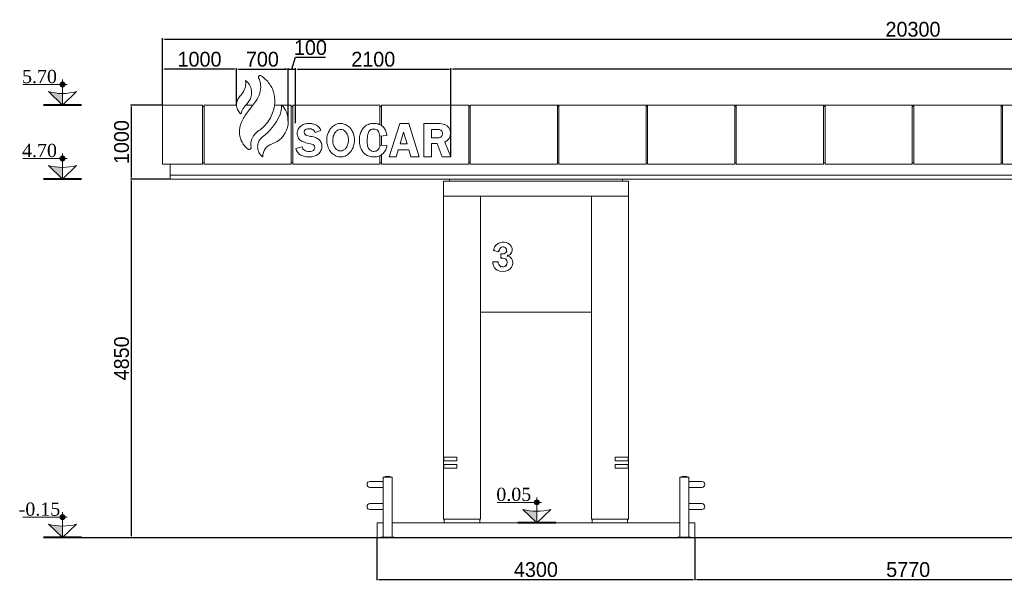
# Model space of a CAD drawing. Header units: feet. Extents: x 1702076 to 2088321, y 4853006 to 4922488.
# Tile 15 of 25: x 1826743 to 1840060, y 4881104 to 4888685. Entities that reach past the tile are written whole.
import ezdxf

# ---------------------------------------------------------------- set-up
doc = ezdxf.new("R2010")
doc.units = ezdxf.units.FT
doc.header["$MEASUREMENT"] = 0
doc.header["$PDMODE"] = 98
doc.header["$PDSIZE"] = 0.3
doc.dimstyles.new('ISO-25', dxfattribs={"dimscale": 15, "dimtxt": 20, "dimasz": 2.5, "dimexe": 1.25, "dimexo": 0.625, "dimgap": 3, "dimtad": 1, "dimdec": 0, "dimtxsty": 'Standard', "dimcen": 2.5, "dimadec": 0, "dimazin": 0, "dimtfac": 1, "dimtdec": 0, "dimtmove": 0, "dimatfit": 3, "dimfxl": 1.25, "dimarcsym": 0})

# ---------------------------------------------------------------- blocks, each defined once
blk = doc.blocks.new('*D5360')
at = {"color": 0, "lineweight": -2, "transparency": 16777216}
for p, q in [((1828769, 4886530), (1828240, 4886530)), ((1828252, 4886505), (1828252, 4881705)), ((1831569, 4881680), (1828240, 4881680))]:
    blk.add_line(p, q, dxfattribs=at)
at = {"color": 0, "lineweight": 5, "transparency": 16777216}
for points in [[(1828248, 4886505), (1828257, 4886505), (1828252, 4886530)], [(1828248, 4881705), (1828257, 4881705), (1828252, 4881680)]]:
    blk.add_solid(points, dxfattribs=at)
at = {"layer": 'Defpoints', "color": 0, "lineweight": 5, "transparency": 16777216}
for p in [(1828775, 4886530), (1828252, 4881680), (1831575, 4881680)]:
    blk.add_point(p, dxfattribs=at)
at = {"color": 0, "lineweight": 5, "transparency": 16777216, "insert": (1828121, 4884105), "char_height": 200, "attachment_point": 5, "rotation": 90}
blk.add_mtext('4850', dxfattribs=at)
blk = doc.blocks.new('*D5361')
at = {"color": 0, "lineweight": -2, "transparency": 16777216}
for p, q in [((1829675, 4887535), (1829675, 4888030)), ((1829700, 4888017), (1830350, 4888017)), ((1830375, 4887317), (1830375, 4888030))]:
    blk.add_line(p, q, dxfattribs=at)
at = {"color": 0, "lineweight": 5, "transparency": 16777216}
for points in [[(1829700, 4888021), (1829700, 4888013), (1829675, 4888017)], [(1830350, 4888021), (1830350, 4888013), (1830375, 4888017)]]:
    blk.add_solid(points, dxfattribs=at)
at = {"layer": 'Defpoints', "color": 0, "lineweight": 5, "transparency": 16777216}
for p in [(1830375, 4888017), (1829675, 4887529), (1830375, 4887311)]:
    blk.add_point(p, dxfattribs=at)
at = {"color": 0, "lineweight": 5, "transparency": 16777216, "insert": (1830025, 4888149), "char_height": 200, "attachment_point": 5}
blk.add_mtext('700', dxfattribs=at)
blk = doc.blocks.new('*D5362')
at = {"color": 0, "lineweight": -2, "transparency": 16777216}
for p, q in [((1830425, 4888017), (1830473, 4888176)), ((1830473, 4888176), (1830877, 4888176)), ((1830350, 4888017), (1830325, 4888017)), ((1830375, 4887317), (1830375, 4888030)), ((1830375, 4888017), (1830475, 4888017)), ((1830375, 4888017), (1830475, 4888017)), ((1830475, 4887287), (1830475, 4888030)), ((1830500, 4888017), (1830525, 4888017))]:
    blk.add_line(p, q, dxfattribs=at)
at = {"color": 0, "lineweight": 5, "transparency": 16777216}
for points in [[(1830350, 4888021), (1830350, 4888013), (1830375, 4888017)], [(1830500, 4888021), (1830500, 4888013), (1830475, 4888017)]]:
    blk.add_solid(points, dxfattribs=at)
at = {"layer": 'Defpoints', "color": 0, "lineweight": 5, "transparency": 16777216}
for p in [(1830475, 4888017), (1830375, 4887311), (1830475, 4887280)]:
    blk.add_point(p, dxfattribs=at)
at = {"color": 0, "lineweight": 5, "transparency": 16777216, "insert": (1830675, 4888307), "char_height": 200, "attachment_point": 5}
blk.add_mtext('100', dxfattribs=at)
blk = doc.blocks.new('*D5363')
at = {"color": 0, "lineweight": -2, "transparency": 16777216}
for p, q in [((1828675, 4887537), (1828675, 4888030)), ((1829650, 4888017), (1828700, 4888017)), ((1829675, 4887536), (1829675, 4888030))]:
    blk.add_line(p, q, dxfattribs=at)
at = {"color": 0, "lineweight": 5, "transparency": 16777216}
for points in [[(1828700, 4888021), (1828700, 4888013), (1828675, 4888017)], [(1829650, 4888021), (1829650, 4888013), (1829675, 4888017)]]:
    blk.add_solid(points, dxfattribs=at)
at = {"layer": 'Defpoints', "color": 0, "lineweight": 5, "transparency": 16777216}
for p in [(1828675, 4888017), (1828675, 4887530), (1829675, 4887530)]:
    blk.add_point(p, dxfattribs=at)
at = {"color": 0, "lineweight": 5, "transparency": 16777216, "insert": (1829175, 4888149), "char_height": 200, "attachment_point": 5}
blk.add_mtext('1000', dxfattribs=at)
blk = doc.blocks.new('*D5364')
at = {"color": 0, "lineweight": -2, "transparency": 16777216}
for p, q in [((1830475, 4887287), (1830475, 4888030)), ((1830500, 4888017), (1832550, 4888017)), ((1832575, 4886837), (1832575, 4888030))]:
    blk.add_line(p, q, dxfattribs=at)
at = {"color": 0, "lineweight": 5, "transparency": 16777216}
for points in [[(1830500, 4888021), (1830500, 4888013), (1830475, 4888017)], [(1832550, 4888021), (1832550, 4888013), (1832575, 4888017)]]:
    blk.add_solid(points, dxfattribs=at)
at = {"layer": 'Defpoints', "color": 0, "lineweight": 5, "transparency": 16777216}
for p in [(1832575, 4888017), (1830475, 4887280), (1832575, 4886830)]:
    blk.add_point(p, dxfattribs=at)
at = {"color": 0, "lineweight": 5, "transparency": 16777216, "insert": (1831525, 4888149), "char_height": 200, "attachment_point": 5}
blk.add_mtext('2100', dxfattribs=at)
blk = doc.blocks.new('*D5365')
at = {"color": 0, "lineweight": -2, "transparency": 16777216}
for p, q in [((1828669, 4887530), (1828240, 4887530)), ((1828252, 4887505), (1828252, 4886555)), ((1828769, 4886530), (1828240, 4886530))]:
    blk.add_line(p, q, dxfattribs=at)
at = {"color": 0, "lineweight": 5, "transparency": 16777216}
for points in [[(1828248, 4887505), (1828257, 4887505), (1828252, 4887530)], [(1828248, 4886555), (1828257, 4886555), (1828252, 4886530)]]:
    blk.add_solid(points, dxfattribs=at)
at = {"layer": 'Defpoints', "color": 0, "lineweight": 5, "transparency": 16777216}
for p in [(1828675, 4887530), (1828252, 4886530), (1828775, 4886530)]:
    blk.add_point(p, dxfattribs=at)
at = {"color": 0, "lineweight": 5, "transparency": 16777216, "insert": (1828121, 4887030), "char_height": 200, "attachment_point": 5, "rotation": 90}
blk.add_mtext('1000', dxfattribs=at)
blk = doc.blocks.new('*D5366')
at = {"color": 0, "lineweight": -2, "transparency": 16777216}
for p, q in [((1828675, 4887537), (1828675, 4888435)), ((1828700, 4888422), (1848950, 4888422)), ((1848975, 4887537), (1848975, 4888435))]:
    blk.add_line(p, q, dxfattribs=at)
at = {"color": 0, "lineweight": 5, "transparency": 16777216}
for points in [[(1828700, 4888426), (1828700, 4888418), (1828675, 4888422)], [(1848950, 4888426), (1848950, 4888418), (1848975, 4888422)]]:
    blk.add_solid(points, dxfattribs=at)
at = {"layer": 'Defpoints', "color": 0, "lineweight": 5, "transparency": 16777216}
for p in [(1848975, 4888422), (1828675, 4887530), (1848975, 4887530)]:
    blk.add_point(p, dxfattribs=at)
at = {"color": 0, "lineweight": 5, "transparency": 16777216, "insert": (1838825, 4888554), "char_height": 200, "attachment_point": 5}
blk.add_mtext('20300', dxfattribs=at)
blk = doc.blocks.new('*D5367')
at = {"color": 0, "lineweight": -2, "transparency": 16777216}
for p, q in [((1832575, 4886837), (1832575, 4888030)), ((1848950, 4888017), (1832600, 4888017)), ((1848975, 4887537), (1848975, 4888030))]:
    blk.add_line(p, q, dxfattribs=at)
at = {"color": 0, "lineweight": 5, "transparency": 16777216}
for points in [[(1832600, 4888021), (1832600, 4888013), (1832575, 4888017)], [(1848950, 4888021), (1848950, 4888013), (1848975, 4888017)]]:
    blk.add_solid(points, dxfattribs=at)
at = {"layer": 'Defpoints', "color": 0, "lineweight": 5, "transparency": 16777216}
for p in [(1832575, 4888017), (1848975, 4887530), (1832575, 4886830)]:
    blk.add_point(p, dxfattribs=at)
at = {"color": 0, "lineweight": 5, "transparency": 16777216, "insert": (1840775, 4888149), "char_height": 200, "attachment_point": 5}
blk.add_mtext('16400', dxfattribs=at)
blk = doc.blocks.new('*D5368')
at = {"color": 0, "lineweight": -2, "transparency": 16777216}
for p, q in [((1831575, 4881674), (1831575, 4881104)), ((1835875, 4881674), (1835875, 4881104)), ((1831600, 4881116), (1835850, 4881116))]:
    blk.add_line(p, q, dxfattribs=at)
at = {"color": 0, "lineweight": 5, "transparency": 16777216}
for points in [[(1831600, 4881120), (1831600, 4881112), (1831575, 4881116)], [(1835850, 4881120), (1835850, 4881112), (1835875, 4881116)]]:
    blk.add_solid(points, dxfattribs=at)
at = {"layer": 'Defpoints', "color": 0, "lineweight": 5, "transparency": 16777216}
for p in [(1831575, 4881680), (1835875, 4881680), (1835875, 4881116)]:
    blk.add_point(p, dxfattribs=at)
at = {"color": 0, "lineweight": 5, "transparency": 16777216, "insert": (1833725, 4881248), "char_height": 200, "attachment_point": 5}
blk.add_mtext('4300', dxfattribs=at)
blk = doc.blocks.new('*D5369')
at = {"color": 0, "lineweight": -2, "transparency": 16777216}
for p, q in [((1835875, 4881674), (1835875, 4881104)), ((1841645, 4881674), (1841645, 4881104)), ((1835900, 4881116), (1841620, 4881116))]:
    blk.add_line(p, q, dxfattribs=at)
at = {"color": 0, "lineweight": 5, "transparency": 16777216}
for points in [[(1835900, 4881120), (1835900, 4881112), (1835875, 4881116)], [(1841620, 4881120), (1841620, 4881112), (1841645, 4881116)]]:
    blk.add_solid(points, dxfattribs=at)
at = {"layer": 'Defpoints', "color": 0, "lineweight": 5, "transparency": 16777216}
for p in [(1835875, 4881680), (1841645, 4881680), (1841645, 4881116)]:
    blk.add_point(p, dxfattribs=at)
at = {"color": 0, "lineweight": 5, "transparency": 16777216, "insert": (1838760, 4881248), "char_height": 200, "attachment_point": 5}
blk.add_mtext('5770', dxfattribs=at)
blk = doc.blocks.new('A$C5dcad150')
at = {"color": 0, "linetype": 'Continuous', "lineweight": 0, "extrusion": (0, 1, 0)}
for p, q in [((-1460, 10317), (-2000, 10317)), ((-2000, 10317), (-2000, 9517)), ((-1460, 9517), (-1460, 10317)), ((-1440, 10297), (-1460, 10297)), ((-1000, 10317), (-1440, 10317)), ((-1440, 9517), (-1440, 10317)), ((-779, 10317), (-873, 10317)), ((-260, 10317), (-485, 10317)), ((-260, 10317), (-260, 9517)), ((-240, 10297), (-260, 10297)), ((940, 10317), (-240, 10317)), ((-240, 9517), (-240, 10317)), ((940, 10317), (940, 10053)), ((960, 10297), (940, 10297)), ((2140, 10317), (960, 10317)), ((960, 10042), (960, 10317)), ((2140, 10317), (2140, 9517)), ((2160, 10297), (2140, 10297)), ((3340, 10317), (2160, 10317)), ((2160, 9517), (2160, 10317)), ((3340, 10317), (3360, 10317)), ((3340, 10317), (3340, 9517)), ((3360, 10297), (3340, 10297)), ((4540, 10317), (3360, 10317)), ((3360, 9517), (3360, 10317)), ((4540, 10317), (4560, 10317)), ((4540, 10317), (4540, 9517)), ((4560, 10297), (4540, 10297)), ((5740, 10317), (4560, 10317)), ((4560, 9517), (4560, 10317)), ((5740, 10317), (5760, 10317)), ((5740, 10317), (5740, 9517)), ((5760, 10297), (5740, 10297)), ((6940, 10317), (5760, 10317)), ((5760, 9517), (5760, 10317)), ((6940, 10317), (6960, 10317)), ((6940, 10317), (6940, 9517)), ((6960, 10297), (6940, 10297)), ((8140, 10317), (6960, 10317)), ((6960, 9517), (6960, 10317)), ((8160, 10317), (8140, 10317)), ((8140, 10317), (8140, 9517)), ((8160, 10297), (8140, 10297)), ((9340, 10317), (8160, 10317)), ((8160, 9517), (8160, 10317)), ((9360, 10317), (9340, 10317)), ((9340, 10317), (9340, 9517)), ((9360, 10297), (9340, 10297)), ((9360, 10317), (10540, 10317)), ((9360, 10317), (9360, 9517)), ((-165, 9990), (-171, 9976)), ((-158, 10003), (-165, 9990)), ((-149, 10015), (-158, 10003)), ((-139, 10027), (-149, 10015)), ((-137, 10028), (-139, 10027)), ((-126, 10038), (-137, 10028)), ((-114, 10046), (-126, 10038)), ((-101, 10052), (-114, 10046)), ((-88, 10058), (-101, 10052)), ((-73, 10062), (-88, 10058)), ((-58, 10065), (-73, 10062)), ((-69, 9985), (-56, 9992)), ((-41, 10067), (-58, 10065)), ((-56, 9992), (-39, 9996)), ((-24, 10068), (-41, 10067)), ((-39, 9996), (-18, 9997)), ((-22, 10068), (-24, 10068)), ((-4, 10068), (-22, 10068)), ((-18, 9997), (-7, 9997)), ((-7, 9997), (10, 9994)), ((13, 10066), (-4, 10068)), ((10, 9994), (25, 9988)), ((29, 10064), (13, 10066)), ((44, 10060), (29, 10064)), ((58, 10055), (44, 10060)), ((71, 10050), (58, 10055)), ((83, 10043), (71, 10050)), ((94, 10035), (83, 10043)), ((104, 10027), (94, 10035)), ((114, 10017), (104, 10027)), ((122, 10007), (114, 10017)), ((130, 9995), (122, 10007)), ((136, 9982), (130, 9995)), ((703, 9991), (695, 9979)), ((712, 10003), (703, 9991)), ((714, 10005), (712, 10003)), ((724, 10017), (714, 10005)), ((735, 10027), (724, 10017)), ((746, 10036), (735, 10027)), ((759, 10044), (746, 10036)), ((772, 10051), (759, 10044)), ((785, 10056), (772, 10051)), ((799, 10061), (785, 10056)), ((814, 10064), (799, 10061)), ((830, 10067), (814, 10064)), ((818, 9985), (830, 9990)), ((847, 10068), (830, 10067)), ((830, 9990), (842, 9993)), ((842, 9993), (855, 9993)), ((857, 10068), (847, 10068)), ((855, 9993), (861, 9993)), ((873, 10068), (857, 10068)), ((861, 9993), (875, 9991)), ((889, 10066), (873, 10068)), ((875, 9991), (889, 9987)), ((904, 10064), (889, 10066)), ((917, 10061), (904, 10064)), ((931, 10056), (917, 10061)), ((943, 10051), (931, 10056)), ((954, 10045), (943, 10051)), ((965, 10038), (954, 10045)), ((975, 10031), (965, 10038)), ((984, 10022), (975, 10031)), ((993, 10012), (984, 10022)), ((1000, 10001), (993, 10012)), ((1007, 9990), (1000, 10001)), ((1014, 9977), (1007, 9990)), ((1209, 10067), (1065, 9617)), ((1331, 10067), (1209, 10067)), ((1472, 9617), (1331, 10067)), ((1730, 10067), (1533, 10067)), ((1533, 10067), (1533, 9617)), ((-175, 9962), (-178, 9947)), ((-178, 9947), (-178, 9931)), ((-178, 9931), (-178, 9925)), ((-178, 9925), (-177, 9908)), ((-177, 9908), (-173, 9893)), ((-171, 9976), (-175, 9962)), ((-173, 9893), (-168, 9879)), ((-168, 9879), (-162, 9866)), ((-162, 9866), (-154, 9855)), ((-154, 9855), (-144, 9846)), ((-86, 9951), (-85, 9962)), ((-83, 9933), (-86, 9951)), ((-85, 9962), (-79, 9975)), ((-73, 9919), (-83, 9933)), ((-79, 9975), (-69, 9985)), ((-63, 9912), (-73, 9919)), ((-48, 9906), (-63, 9912)), ((-29, 9901), (-48, 9906)), ((-17, 9898), (-29, 9901)), ((3, 9894), (-17, 9898)), ((22, 9890), (3, 9894)), ((39, 9886), (22, 9890)), ((25, 9988), (38, 9980)), ((38, 9980), (48, 9969)), ((53, 9881), (39, 9886)), ((48, 9969), (57, 9956)), ((67, 9877), (53, 9881)), ((57, 9956), (62, 9945)), ((62, 9945), (141, 9971)), ((78, 9873), (67, 9877)), ((82, 9871), (78, 9873)), ((95, 9864), (82, 9871)), ((108, 9855), (95, 9864)), ((119, 9845), (108, 9855)), ((141, 9971), (136, 9982)), ((663, 9877), (661, 9860)), ((661, 9860), (661, 9842)), ((665, 9893), (663, 9877)), ((668, 9909), (665, 9893)), ((672, 9924), (668, 9909)), ((676, 9938), (672, 9924)), ((681, 9952), (676, 9938)), ((688, 9966), (681, 9952)), ((695, 9979), (688, 9966)), ((767, 9860), (769, 9881)), ((767, 9841), (767, 9860)), ((769, 9881), (771, 9900)), ((771, 9900), (774, 9917)), ((774, 9917), (779, 9933)), ((779, 9933), (784, 9947)), ((784, 9947), (791, 9959)), ((791, 9959), (799, 9969)), ((799, 9969), (808, 9978)), ((808, 9978), (818, 9985)), ((889, 9987), (901, 9980)), ((901, 9980), (911, 9971)), ((911, 9971), (919, 9960)), ((919, 9960), (926, 9946)), ((926, 9946), (931, 9930)), ((931, 9930), (934, 9912)), ((934, 9912), (934, 9898)), ((934, 9898), (1033, 9905)), ((940, 9899), (940, 9764)), ((960, 9774), (960, 9900)), ((1019, 9964), (1014, 9977)), ((1024, 9949), (1019, 9964)), ((1028, 9933), (1024, 9949)), ((1031, 9917), (1028, 9933)), ((1033, 9905), (1031, 9917)), ((1211, 9793), (1259, 9951)), ((1259, 9951), (1306, 9793)), ((1639, 9987), (1717, 9987)), ((1639, 9872), (1639, 9987)), ((1703, 9872), (1639, 9872)), ((1723, 9873), (1703, 9872)), ((1717, 9987), (1739, 9985)), ((1739, 9874), (1723, 9873)), ((1739, 9985), (1750, 9984)), ((1749, 9877), (1739, 9874)), ((1762, 9884), (1749, 9877)), ((1750, 9984), (1763, 9977)), ((1774, 9896), (1762, 9884)), ((1763, 9977), (1775, 9965)), ((1775, 9896), (1774, 9896)), ((1775, 9965), (1777, 9962)), ((1782, 9910), (1775, 9896)), ((1777, 9962), (1784, 9947)), ((1786, 9926), (1782, 9910)), ((1784, 9947), (1786, 9931)), ((1786, 9931), (1786, 9926)), ((-114, 9750), (-200, 9731)), ((-200, 9731), (-195, 9716)), ((-144, 9846), (-142, 9844)), ((-142, 9844), (-132, 9837)), ((-132, 9837), (-121, 9830)), ((-121, 9830), (-109, 9824)), ((-110, 9740), (-114, 9750)), ((-103, 9726), (-110, 9740)), ((-109, 9824), (-95, 9818)), ((-93, 9715), (-103, 9726)), ((-95, 9818), (-79, 9813)), ((-79, 9813), (-62, 9807)), ((-62, 9807), (-44, 9803)), ((-44, 9803), (-24, 9798)), ((-24, 9798), (-22, 9798)), ((-22, 9798), (-1, 9793)), ((-1, 9793), (16, 9788)), ((16, 9788), (30, 9783)), ((30, 9783), (40, 9777)), ((40, 9777), (45, 9773)), ((45, 9773), (56, 9759)), ((58, 9733), (52, 9717)), ((56, 9759), (59, 9742)), ((59, 9742), (58, 9733)), ((129, 9833), (119, 9845)), ((134, 9827), (129, 9833)), ((142, 9814), (134, 9827)), ((148, 9800), (142, 9814)), ((152, 9786), (148, 9800)), ((148, 9716), (152, 9730)), ((154, 9770), (152, 9786)), ((152, 9730), (154, 9745)), ((155, 9760), (154, 9770)), ((154, 9745), (155, 9760)), ((661, 9842), (661, 9832)), ((661, 9832), (662, 9814)), ((662, 9814), (664, 9797)), ((664, 9797), (666, 9781)), ((666, 9781), (670, 9765)), ((670, 9765), (674, 9750)), ((674, 9750), (679, 9736)), ((679, 9736), (684, 9722)), ((684, 9722), (691, 9710)), ((767, 9819), (767, 9841)), ((768, 9799), (767, 9819)), ((770, 9781), (768, 9799)), ((773, 9764), (770, 9781)), ((777, 9750), (773, 9764)), ((782, 9737), (777, 9750)), ((788, 9727), (782, 9737)), ((790, 9723), (788, 9727)), ((801, 9710), (790, 9723)), ((929, 9735), (921, 9721)), ((936, 9750), (929, 9735)), ((941, 9768), (936, 9750)), ((942, 9775), (941, 9768)), ((1033, 9770), (942, 9775)), ((1017, 9712), (1023, 9726)), ((1023, 9726), (1028, 9742)), ((1028, 9742), (1031, 9758)), ((1031, 9758), (1033, 9770)), ((1306, 9793), (1211, 9793)), ((1639, 9795), (1714, 9795)), ((1639, 9617), (1639, 9795)), ((1714, 9795), (1783, 9617)), ((1900, 9617), (1817, 9816)), ((-646, 9618), (-646, 9620)), ((-195, 9716), (-189, 9701)), ((-189, 9701), (-182, 9688)), ((-182, 9688), (-173, 9676)), ((-173, 9676), (-164, 9665)), ((-164, 9665), (-153, 9655)), ((-153, 9655), (-131, 9641)), ((-131, 9641), (-118, 9634)), ((-118, 9634), (-105, 9629)), ((-105, 9629), (-90, 9624)), ((-82, 9705), (-93, 9715)), ((-90, 9624), (-75, 9620)), ((-69, 9698), (-82, 9705)), ((-75, 9620), (-59, 9618)), ((-54, 9692), (-69, 9698)), ((-59, 9618), (-43, 9616)), ((-37, 9689), (-54, 9692)), ((-43, 9616), (-25, 9616)), ((-19, 9688), (-37, 9689)), ((-25, 9616), (-18, 9616)), ((-18, 9688), (-19, 9688)), ((1, 9690), (-18, 9688)), ((-18, 9616), (1, 9617)), ((18, 9693), (1, 9690)), ((1, 9617), (18, 9618)), ((32, 9699), (18, 9693)), ((18, 9618), (34, 9621)), ((39, 9704), (32, 9699)), ((34, 9621), (49, 9625)), ((52, 9717), (39, 9704)), ((49, 9625), (63, 9630)), ((63, 9630), (77, 9636)), ((77, 9636), (89, 9642)), ((89, 9642), (100, 9650)), ((100, 9650), (110, 9659)), ((110, 9659), (116, 9664)), ((116, 9664), (126, 9677)), ((126, 9677), (135, 9689)), ((135, 9689), (142, 9702)), ((142, 9702), (148, 9716)), ((691, 9710), (698, 9698)), ((698, 9698), (707, 9686)), ((707, 9686), (716, 9675)), ((716, 9675), (719, 9672)), ((719, 9672), (730, 9661)), ((730, 9661), (741, 9652)), ((741, 9652), (754, 9643)), ((754, 9643), (766, 9636)), ((766, 9636), (780, 9630)), ((780, 9630), (794, 9625)), ((794, 9625), (808, 9621)), ((815, 9701), (801, 9710)), ((808, 9621), (824, 9618)), ((830, 9694), (815, 9701)), ((824, 9618), (840, 9616)), ((846, 9691), (830, 9694)), ((840, 9616), (856, 9616)), ((858, 9690), (846, 9691)), ((856, 9616), (862, 9616)), ((873, 9692), (858, 9690)), ((862, 9616), (879, 9617)), ((887, 9695), (873, 9692)), ((879, 9617), (895, 9619)), ((900, 9702), (887, 9695)), ((895, 9619), (910, 9622)), ((911, 9710), (900, 9702)), ((910, 9622), (924, 9627)), ((921, 9721), (911, 9710)), ((924, 9627), (938, 9632)), ((938, 9632), (951, 9639)), ((940, 9633), (940, 9517)), ((951, 9639), (964, 9647)), ((960, 9517), (960, 9644)), ((964, 9647), (976, 9657)), ((976, 9657), (985, 9664)), ((985, 9664), (994, 9675)), ((994, 9675), (1003, 9686)), ((1003, 9686), (1011, 9698)), ((1011, 9698), (1017, 9712)), ((1065, 9617), (1157, 9617)), ((1157, 9617), (1185, 9710)), ((1185, 9710), (1331, 9710)), ((1331, 9710), (1358, 9617)), ((1358, 9617), (1472, 9617)), ((1533, 9617), (1639, 9617)), ((1783, 9617), (1900, 9617)), ((-2000, 9517), (-1460, 9517)), ((-1900, 9367), (-1900, 9517)), ((-1460, 9537), (-1440, 9537)), ((-1440, 9517), (-260, 9517)), ((-260, 9537), (-240, 9537)), ((-240, 9517), (940, 9517)), ((940, 9537), (960, 9537)), ((960, 9517), (2140, 9517)), ((2140, 9537), (2160, 9537)), ((2160, 9517), (3340, 9517)), ((3340, 9537), (3360, 9537)), ((3360, 9517), (4540, 9517)), ((4540, 9537), (4560, 9537)), ((4560, 9517), (5740, 9517)), ((5740, 9537), (5760, 9537)), ((5760, 9517), (6940, 9517)), ((6940, 9537), (6960, 9537)), ((6960, 9517), (8140, 9517)), ((8140, 9537), (8160, 9537)), ((8160, 9517), (9340, 9517)), ((9360, 9537), (9340, 9537)), ((10540, 9517), (9360, 9517)), ((-1900, 9367), (18200, 9367)), ((-1900, 9367), (-1900, 9317)), ((-1900, 9367), (18200, 9367)), ((18200, 9317), (-1900, 9317)), ((1800, 9287), (1800, 9087)), ((1800, 9287), (4300, 9287)), ((1880, 9287), (1880, 9317)), ((4220, 9287), (4220, 9317)), ((4300, 9287), (4300, 9087)), ((1800, 9087), (1800, 8667)), ((1800, 9087), (4300, 9087)), ((2300, 8667), (2300, 9087)), ((3800, 9087), (3800, 8667)), ((4300, 8667), (4300, 9087)), ((1800, 8667), (1800, 5557)), ((2300, 4717), (2300, 8667)), ((3800, 8667), (3800, 4717)), ((4300, 8667), (4300, 5557)), ((2474, 8350), (2548, 8334)), ((2603, 8305), (2575, 8305)), ((2575, 8305), (2575, 8245)), ((2575, 8305), (2585, 8295)), ((2670, 8278), (2670, 8281)), ((2539, 8198), (2467, 8198)), ((2575, 8245), (2585, 8255)), ((2575, 8245), (2605, 8245)), ((2300, 7517), (3800, 7517)), ((1800, 5557), (1980, 5557)), ((1800, 5507), (1800, 5557)), ((1980, 5507), (1800, 5507)), ((1800, 5507), (1800, 5457)), ((1805, 5557), (1805, 5507)), ((1980, 5507), (1980, 5557)), ((4120, 5507), (4120, 5557)), ((4120, 5557), (4300, 5557)), ((4300, 5507), (4120, 5507)), ((4295, 5557), (4295, 5507)), ((4300, 5557), (4300, 5507)), ((4300, 5507), (4300, 5457)), ((1800, 5457), (1980, 5457)), ((1800, 5407), (1800, 5457)), ((1980, 5407), (1800, 5407)), ((1800, 5407), (1800, 4717)), ((1805, 5457), (1805, 5407)), ((1980, 5457), (1980, 5407)), ((4120, 5407), (4120, 5457)), ((4120, 5457), (4300, 5457)), ((4300, 5407), (4120, 5407)), ((4295, 5457), (4295, 5407)), ((4300, 5457), (4300, 5407)), ((4300, 5407), (4300, 4717)), ((983, 5227), (805, 5227)), ((985, 5287), (983, 5287)), ((983, 4472), (983, 5287)), ((1103, 5287), (985, 5287)), ((1103, 4472), (1103, 5287)), ((4996, 5287), (5114, 5287)), ((4996, 5287), (4996, 4472)), ((5114, 5287), (5116, 5287)), ((5116, 5287), (5116, 4472)), ((5294, 5227), (5116, 5227)), ((805, 5147), (983, 5147)), ((5116, 5147), (5294, 5147)), ((983, 4927), (805, 4927)), ((805, 4847), (983, 4847)), ((5294, 4927), (5116, 4927)), ((5116, 4847), (5294, 4847)), ((983, 4667), (900, 4667)), ((900, 4467), (900, 4667)), ((1500, 4667), (1103, 4667)), ((1500, 4667), (4600, 4667)), ((2300, 4717), (1800, 4717)), ((1810, 4667), (1810, 4717)), ((2290, 4667), (2290, 4717)), ((4300, 4717), (3800, 4717)), ((3810, 4667), (3810, 4717)), ((4290, 4667), (4290, 4717)), ((4996, 4667), (4600, 4667)), ((5200, 4667), (5116, 4667)), ((5200, 4467), (5200, 4667)), ((953, 4467), (900, 4467)), ((1133, 4472), (953, 4472)), ((953, 4467), (953, 4472)), ((953, 4467), (1133, 4467)), ((1133, 4467), (1133, 4472)), ((1500, 4467), (1133, 4467)), ((1500, 4467), (4600, 4467)), ((4966, 4467), (4600, 4467)), ((4966, 4472), (5146, 4472)), ((4966, 4472), (4966, 4467)), ((5146, 4467), (4966, 4467)), ((5146, 4472), (5146, 4467)), ((5200, 4467), (5146, 4467))]:
    blk.add_line(p, q, dxfattribs=at)
at = {"lineweight": 30}
blk.add_lwpolyline([(-3100, 4467), (19400, 4467)], dxfattribs=at)
at = {"color": 0, "linetype": 'Continuous', "lineweight": 0}
for centre, radius, start, end in [((-625, 10098), 324, 288.3396, 41.8638), ((-387, 10310), 5.75, 41.8638, 184.1011), ((1730, 9746), 321, 74.71, 90), ((1764, 9935), 131, 293.8553, 66.9598), ((-546, 9752), 169, 127.0604, 232.8758), ((-647, 9618), 0.821, 232.8758, 4.1153), ((2640, 8320), 169, 144.0042, 169.9781), ((2609, 8312), 150, 56.5184, 134.3623), ((2625, 8359), 103, 332.2033, 49.6325), ((2646, 8365), 88.3, 285.9645, 322.303), ((2644, 8188), 93.9, 357.8715, 73.6043), ((2685, 8200), 218, 180.3856, 191.6324), ((2577, 8178), 108, 191.6324, 240.9631), ((2617, 8189), 121, 298.6718, 357.8715), ((2600, 8248), 181, 245.2653, 294.247)]:
    blk.add_arc(centre, radius, start, end, dxfattribs=at)
at = {"color": 0, "linetype": 'Continuous', "lineweight": 0, "extrusion": (0, 0, -1)}
for centre, radius, start, end in [((670, 10290), 278, 175.8989, 204.1268), ((1096, 10480), 744, 204.1268, 232.9396), ((466, 9619), 180, 0.5548, 71.6604), ((-2604, 8347), 52.8, 12.5361, 87.5606), ((-2604, 8350), 49.4, 87.5606, 197.2469), ((-2883, 8285), 338, 8.3388, 12.5361), ((-2603, 8359), 54.1, 205.9892, 270), ((-2609, 8195), 70.2, 300.1481, 2.4295), ((-2599, 8199), 69.4, 229.8649, 291.4651), ((-2607, 8187), 58.5, 88.6078, 127.638), ((-2591, 8189), 67.8, 138.9735, 218.9203), ((-805, 5187), 40, 270, 90), ((-1043, 5112), 185, 71.0754, 108.9246), ((-5056, 5112), 185, 71.0754, 108.9246), ((-5294, 5187), 40, 90, 270), ((-805, 4887), 40, 270, 90), ((-5294, 4887), 40, 90, 270)]:
    blk.add_arc(centre, radius, start, end, dxfattribs=at)
at = {"color": 0, "linetype": 'Continuous', "lineweight": 0}
for points, knots in [([(-701, 10687), (-686, 10655), (-677, 10620), (-671, 10549), (-675, 10513), (-695, 10439), (-714, 10403), (-739, 10371)], [-335.122731, -335.122731, -335.122731, -335.122731, -229.786144, -229.786144, -120.602151, -120.602151, 0, 0, 0, 0]), ([(-670, 10714), (-672, 10715), (-673, 10716), (-678, 10717), (-680, 10717), (-685, 10717), (-688, 10716), (-693, 10714), (-695, 10712), (-699, 10708), (-700, 10706), (-702, 10700), (-703, 10698), (-702, 10692), (-702, 10689), (-701, 10687)], [-54.744503, -54.744503, -54.744503, -54.744503, -48.562111, -48.562111, -42.05044, -42.05044, -33.492871, -33.492871, -25.11128, -25.11128, -16.96365, -16.96365, -8.501115, -8.501115, 0, 0, 0, 0]), ([(-486, 10309), (-479, 10359), (-480, 10410), (-503, 10511), (-524, 10560), (-585, 10647), (-624, 10685), (-670, 10714)], [-471.683907, -471.683907, -471.683907, -471.683907, -320.159213, -320.159213, -160.929472, -160.929472, 0, 0, 0, 0]), ([(-936, 10197), (-936, 10211), (-934, 10224), (-925, 10250), (-918, 10262), (-908, 10274), (-908, 10274), (-904, 10279), (-903, 10280), (-899, 10285), (-896, 10289), (-885, 10301), (-879, 10310), (-858, 10335), (-845, 10353), (-832, 10371), (-832, 10371), (-818, 10392), (-807, 10414), (-795, 10463), (-794, 10489), (-802, 10541), (-811, 10566), (-838, 10612), (-856, 10631), (-877, 10647), (-877, 10647), (-877, 10647), (-877, 10647), (-877, 10647), (-877, 10647), (-877, 10647), (-877, 10647), (-877, 10647), (-877, 10647), (-877, 10647), (-877, 10647), (-877, 10647), (-877, 10647), (-877, 10647), (-877, 10647), (-877, 10647), (-877, 10647), (-878, 10647), (-878, 10647), (-878, 10646), (-878, 10646), (-877, 10642), (-877, 10638), (-876, 10627), (-876, 10619), (-876, 10580), (-883, 10549), (-908, 10492), (-926, 10465), (-950, 10442), (-950, 10441), (-953, 10439), (-954, 10438), (-969, 10421), (-981, 10403), (-997, 10363), (-1001, 10341), (-1000, 10298), (-995, 10277), (-978, 10238), (-966, 10220), (-950, 10204)], [-8016.868336, -8016.868336, -8016.868336, -8016.868336, -6974.133624, -6974.133624, -5929.559772, -5929.559772, -5804.489011, -5804.489011, -5756.727762, -5756.727762, -5589.068498, -5589.068498, -5235.920841, -5235.920841, -4529.300506, -4529.300506, -4508.430645, -4508.430645, -3552.798289, -3552.798289, -2561.649422, -2561.649422, -1530.784561, -1530.784561, -511.331069, -511.331069, -511.331065, -511.331065, -511.331059, -511.331059, -511.331041, -511.331041, -511.331002, -511.331002, -511.326339, -511.326339, -510.746022, -510.746022, -510.143517, -510.143517, -509.534846, -509.534846, -508.954671, -508.954671, -508.352326, -508.352326, -507.227335, -507.227335, -494.831263, -494.831263, -470.117036, -470.117036, -370.728115, -370.728115, -269.051614, -269.051614, -262.945155, -262.945155, -258.602221, -258.602221, -194.832952, -194.832952, -129.120568, -129.120568, -65.485114, -65.485114, 0, 0, 0, 0]), ([(-739, 10371), (-757, 10346), (-776, 10321), (-813, 10271), (-832, 10246), (-851, 10221)], [-187.810745, -187.810745, -187.810745, -187.810745, -93.905372, -93.905372, 0, 0, 0, 0]), ([(-804, 9746), (-808, 9772), (-807, 9799), (-795, 9853), (-784, 9879), (-752, 9928), (-731, 9949), (-705, 9967), (-704, 9968), (-700, 9970), (-698, 9971), (-693, 9975), (-690, 9977), (-634, 10018), (-590, 10067), (-520, 10179), (-497, 10243), (-486, 10309)], [-1035.208386, -1035.208386, -1035.208386, -1035.208386, -841.120164, -841.120164, -639.691036, -639.691036, -422.447419, -422.447419, -415.068122, -415.068122, -408.91628, -408.91628, -396.625907, -396.625907, -201.048341, -201.048341, 0, 0, 0, 0]), ([(-851, 10221), (-884, 10179), (-912, 10133), (-938, 10075), (-941, 10067), (-945, 10054), (-948, 10045), (-961, 9999), (-964, 9962), (-956, 9885), (-944, 9848), (-906, 9779), (-881, 9749), (-850, 9724), (-850, 9724), (-849, 9723), (-849, 9723), (-848, 9722), (-847, 9722), (-842, 9719), (-838, 9718), (-830, 9717), (-826, 9717), (-820, 9718), (-818, 9719), (-815, 9720), (-814, 9721), (-810, 9724), (-808, 9726), (-805, 9731), (-804, 9734), (-803, 9740), (-803, 9743), (-804, 9746)], [-3612.029582, -3612.029582, -3612.029582, -3612.029582, -3187.564884, -3187.564884, -3102.18954, -3102.18954, -2868.30288, -2868.30288, -1965.730116, -1965.730116, -1028.305041, -1028.305041, -86.179929, -86.179929, -85.389041, -85.389041, -82.877839, -82.877839, -77.874731, -77.874731, -57.841162, -57.841162, -37.224522, -37.224522, -30.880752, -30.880752, -26.591028, -26.591028, -17.942381, -17.942381, -8.953142, -8.953142, 0, 0, 0, 0]), ([(-950, 10204), (-948, 10203), (-946, 10201), (-941, 10198), (-938, 10197), (-936, 10197)], [-16.557237, -16.557237, -16.557237, -16.557237, -8.278618, -8.278618, 0, 0, 0, 0]), ([(409, 10068), (390, 10068), (370, 10065), (330, 10050), (310, 10037), (278, 10007), (266, 9991), (239, 9945), (228, 9913), (218, 9845), (220, 9810), (234, 9753), (244, 9729), (269, 9686), (286, 9667), (323, 9638), (342, 9628), (382, 9616), (402, 9614), (443, 9618), (464, 9625), (504, 9646), (524, 9663), (559, 9707), (574, 9735), (591, 9791), (594, 9816), (594, 9842), (594, 9871), (590, 9900), (574, 9946), (566, 9964), (548, 9993), (538, 10005), (511, 10032), (492, 10045), (453, 10063), (434, 10067), (412, 10068), (411, 10068), (409, 10068)], [-1222.02098, -1222.02098, -1222.02098, -1222.02098, -1149.677971, -1149.677971, -1061.368227, -1061.368227, -986.978924, -986.978924, -861.595772, -861.595772, -731.125816, -731.125816, -635.687845, -635.687845, -538.166235, -538.166235, -454.413297, -454.413297, -374.051597, -374.051597, -288.004931, -288.004931, -192.001538, -192.001538, -84.459887, -84.459887, 0, 0, 0, 96.465889, 96.465889, 163.167696, 163.167696, 220.257091, 220.257091, 302.219523, 302.219523, 376.819321, 376.819321, 381.987028, 381.987028, 381.987028, 381.987028]), ([(409, 9988), (414, 9988), (419, 9987), (436, 9983), (446, 9978), (468, 9963), (479, 9950), (488, 9936), (493, 9929), (496, 9922), (503, 9906), (506, 9898), (513, 9871), (514, 9853), (513, 9814), (509, 9795), (495, 9758), (486, 9742), (465, 9720), (455, 9711), (434, 9700), (424, 9697), (404, 9695), (394, 9696), (373, 9703), (362, 9709), (340, 9727), (329, 9741), (310, 9778), (304, 9801), (300, 9849), (302, 9873), (315, 9916), (324, 9933), (343, 9958), (354, 9968), (375, 9981), (385, 9985), (400, 9987), (404, 9988), (409, 9988)], [-116.207121, -116.207121, -116.207121, -116.207121, -97.087255, -97.087255, -55.789282, -55.789282, 0, 0, 0, 26.362457, 26.362457, 52.157186, 52.157186, 104.362435, 104.362435, 162.362877, 162.362877, 220.278939, 220.278939, 265.194695, 265.194695, 301.049094, 301.049094, 336.609343, 336.609343, 380.027837, 380.027837, 436.820756, 436.820756, 504.972314, 504.972314, 573.306695, 573.306695, 633.281611, 633.281611, 681.036336, 681.036336, 717.909728, 717.909728, 733.679066, 733.679066, 733.679066, 733.679066]), ([(2511, 8413), (2511, 8413), (2511, 8413), (2510, 8414), (2510, 8414), (2509, 8415), (2508, 8415), (2507, 8416), (2506, 8417), (2505, 8418), (2504, 8419), (2504, 8419), (2503, 8420), (2503, 8420)], [-0.004725, -0.004725, -0.004725, -0.004725, 0, 0, 2.032406, 2.032406, 4.064013, 4.064013, 7.979619, 7.979619, 11.880735, 11.880735, 15.774794, 15.774794, 15.774794, 15.774794]), ([(2485, 8357), (2485, 8357), (2485, 8357), (2484, 8356), (2483, 8356), (2480, 8354), (2479, 8353), (2477, 8352), (2476, 8351), (2475, 8350), (2474, 8350), (2474, 8350), (2474, 8350), (2474, 8350)], [-19.017613, -19.017613, -19.017613, -19.017613, -19.011268, -19.011268, -14.555897, -14.555897, -10.344762, -10.344762, -6.082143, -6.082143, -2.848433, -2.848433, 0, 0, 0, 0]), ([(2540, 8346), (2540, 8346), (2540, 8346), (2541, 8344), (2542, 8343), (2544, 8341), (2545, 8340), (2546, 8337), (2547, 8336), (2548, 8335), (2548, 8335), (2548, 8334), (2548, 8334), (2548, 8334)], [-0.006391, -0.006391, -0.006391, -0.006391, 0, 0, 4.721428, 4.721428, 9.217024, 9.217024, 13.527625, 13.527625, 16.696037, 16.696037, 19.445079, 19.445079, 19.445079, 19.445079]), ([(2661, 8332), (2661, 8332), (2661, 8332), (2660, 8332), (2658, 8333), (2656, 8334), (2655, 8334), (2653, 8335), (2653, 8335), (2652, 8335), (2652, 8335), (2652, 8335), (2652, 8335), (2652, 8335)], [-31.538081, -31.538081, -31.538081, -31.538081, -31.532061, -31.532061, -27.609709, -27.609709, -23.689179, -23.689179, -19.777608, -19.777608, -15.877078, -15.877078, -15.761689, -15.761689, -15.761689, -15.761689]), ([(2660, 8288), (2660, 8288), (2660, 8288), (2661, 8288), (2662, 8287), (2664, 8285), (2665, 8285), (2667, 8283), (2668, 8283), (2669, 8282), (2669, 8281), (2670, 8281), (2670, 8281), (2670, 8281)], [-36.090047, -36.090047, -36.090047, -36.090047, -36.084262, -36.084262, -32.4614, -32.4614, -28.973841, -28.973841, -24.708232, -24.708232, -21.219904, -21.219904, -18.042131, -18.042131, -18.042131, -18.042131]), ([(2660, 8270), (2660, 8270), (2660, 8270), (2661, 8271), (2662, 8272), (2664, 8273), (2665, 8274), (2667, 8275), (2668, 8276), (2669, 8277), (2669, 8277), (2670, 8278), (2670, 8278), (2670, 8278)], [-0.005756, -0.005756, -0.005756, -0.005756, 0, 0, 3.588492, 3.588492, 7.047782, 7.047782, 11.313001, 11.313001, 14.80788, 14.80788, 17.99393, 17.99393, 17.99393, 17.99393]), ([(2707, 8317), (2707, 8317), (2707, 8317), (2708, 8317), (2709, 8316), (2710, 8315), (2710, 8315), (2712, 8314), (2713, 8313), (2714, 8312), (2715, 8312), (2716, 8312), (2716, 8311), (2716, 8311)], [-0.005008, -0.005008, -0.005008, -0.005008, 0, 0, 2.034501, 2.034501, 4.067945, 4.067945, 7.983997, 7.983997, 11.884702, 11.884702, 15.778129, 15.778129, 15.778129, 15.778129]), ([(2477, 8188), (2477, 8188), (2477, 8188), (2476, 8190), (2475, 8191), (2473, 8193), (2472, 8194), (2470, 8195), (2469, 8196), (2468, 8197), (2467, 8198), (2467, 8198), (2467, 8198), (2467, 8198)], [-0.006498, -0.006498, -0.006498, -0.006498, 0, 0, 4.648491, 4.648491, 9.032567, 9.032567, 13.336221, 13.336221, 16.560789, 16.560789, 19.385446, 19.385446, 19.385446, 19.385446]), ([(2529, 8188), (2529, 8188), (2529, 8188), (2530, 8190), (2531, 8191), (2533, 8193), (2534, 8194), (2536, 8195), (2537, 8196), (2538, 8197), (2538, 8198), (2539, 8198), (2539, 8198), (2539, 8198)], [-18.816653, -18.816653, -18.816653, -18.816653, -18.810682, -18.810682, -14.447805, -14.447805, -10.217528, -10.217528, -5.918218, -5.918218, -2.747784, -2.747784, 0, 0, 0, 0]), ([(2569, 8126), (2569, 8126), (2569, 8126), (2570, 8127), (2571, 8128), (2572, 8130), (2572, 8131), (2573, 8133), (2573, 8134), (2574, 8134), (2574, 8135), (2574, 8135), (2574, 8135), (2574, 8135)], [-31.539992, -31.539992, -31.539992, -31.539992, -31.534401, -31.534401, -27.610961, -27.610961, -23.690146, -23.690146, -19.778865, -19.778865, -15.878459, -15.878459, -15.762861, -15.762861, -15.762861, -15.762861]), ([(2649, 8241), (2649, 8241), (2649, 8241), (2648, 8240), (2647, 8239), (2646, 8237), (2645, 8236), (2644, 8235), (2643, 8234), (2642, 8234), (2642, 8233), (2642, 8233), (2642, 8233), (2642, 8233)], [-31.567511, -31.567511, -31.567511, -31.567511, -31.562211, -31.562211, -27.627484, -27.627484, -23.696776, -23.696776, -19.781994, -19.781994, -15.885768, -15.885768, -15.77675, -15.77675, -15.77675, -15.77675]), ([(2651, 8139), (2651, 8139), (2651, 8139), (2650, 8140), (2649, 8141), (2647, 8143), (2647, 8144), (2645, 8145), (2645, 8145), (2644, 8146), (2644, 8146), (2644, 8146), (2644, 8146), (2644, 8146)], [-31.5638, -31.5638, -31.5638, -31.5638, -31.558496, -31.558496, -27.625124, -27.625124, -23.69586, -23.69586, -19.781731, -19.781731, -15.88489, -15.88489, -15.774896, -15.774896, -15.774896, -15.774896])]:
    blk.add_open_spline(points, degree=3, knots=knots, dxfattribs=at)

msp = doc.modelspace()

# ---------------------------------------------------------------- hatches: boundary and pattern name
for points in [[(1827321.5, 4887840.9), (1827321.5, 4887807.8), (1827288.4, 4887807.8, -0.4142136)], [(1827288.4, 4887807.8), (1827321.5, 4887807.8), (1827321.5, 4887774.6, -0.4142136)], [(1827321.5, 4887840.9, -0.4142136), (1827354.6, 4887807.8), (1827321.5, 4887807.8)], [(1827321.5, 4887807.8), (1827354.6, 4887807.8, -0.4142136), (1827321.5, 4887774.6)], [(1827131.8, 4887711.7, 0.063683), (1827321.5, 4887687.5), (1827321.5, 4887530.3)], [(1827321.5, 4886840.9), (1827321.5, 4886807.8), (1827288.4, 4886807.8, -0.4142136)], [(1827288.4, 4886807.8), (1827321.5, 4886807.8), (1827321.5, 4886774.6, -0.4142136)], [(1827321.5, 4886840.9, -0.4142136), (1827354.6, 4886807.8), (1827321.5, 4886807.8)], [(1827321.5, 4886807.8), (1827354.6, 4886807.8, -0.4142136), (1827321.5, 4886774.6)], [(1827131.8, 4886711.7, 0.063683), (1827321.5, 4886687.5), (1827321.5, 4886530.3)], [(1833736.9, 4882190.9), (1833736.9, 4882157.8), (1833703.8, 4882157.8, -0.4142136)], [(1833703.8, 4882157.8), (1833736.9, 4882157.8), (1833736.9, 4882124.6, -0.4142136)], [(1833736.9, 4882190.9, -0.4142136), (1833770, 4882157.8), (1833736.9, 4882157.8)], [(1833736.9, 4882157.8), (1833770, 4882157.8, -0.4142136), (1833736.9, 4882124.6)], [(1833547.1, 4882061.7, 0.063683), (1833736.9, 4882037.5), (1833736.9, 4881880.3)], [(1827321.5, 4881990.9), (1827321.5, 4881957.8), (1827288.4, 4881957.8, -0.4142136)], [(1827288.4, 4881957.8), (1827321.5, 4881957.8), (1827321.5, 4881924.6, -0.4142136)], [(1827321.5, 4881990.9, -0.4142136), (1827354.6, 4881957.8), (1827321.5, 4881957.8)], [(1827321.5, 4881957.8), (1827354.6, 4881957.8, -0.4142136), (1827321.5, 4881924.6)], [(1827131.8, 4881861.7, 0.063683), (1827321.5, 4881837.5), (1827321.5, 4881680.3)]]:
    msp.add_hatch(color=1).paths.add_polyline_path(points)

# ---------------------------------------------------------------- linework, layer by layer
at = {"lineweight": 9}
for points in [[(1827321.5, 4887530.3), (1827321.5, 4887874.9)], [(1827384.5, 4887807.8), (1826783.6, 4887807.8)], [(1827384.5, 4886807.8), (1826783.6, 4886807.8)], [(1827321.5, 4886530.3), (1827321.5, 4886874.9)], [(1833799.9, 4882157.8), (1833199, 4882157.8)], [(1833736.9, 4881880.3), (1833736.9, 4882224.9)], [(1827321.5, 4881680.3), (1827321.5, 4882024.9)], [(1827384.5, 4881957.8), (1826783.6, 4881957.8)]]:
    msp.add_lwpolyline(points, dxfattribs=at)
for points in [[(1827131.8, 4887711.7), (1827321.5, 4887530.3), (1827511.2, 4887711.7, -0.1278847)], [(1827131.8, 4886711.7), (1827321.5, 4886530.3), (1827511.2, 4886711.7, -0.1278847)], [(1833547.1, 4882061.7), (1833736.9, 4881880.3), (1833926.6, 4882061.7, -0.1278847)], [(1827131.8, 4881861.7), (1827321.5, 4881680.3), (1827511.2, 4881861.7, -0.1278847)]]:
    msp.add_lwpolyline(points, format="xyb", close=True, dxfattribs=at)
at = {"lineweight": 40}
for points in [[(1827577.7, 4887530.3), (1827065.3, 4887530.3)], [(1827577.7, 4886530.3), (1827065.3, 4886530.3)], [(1833993, 4881880.3), (1833480.7, 4881880.3)], [(1827577.7, 4881680.3), (1827065.3, 4881680.3)]]:
    msp.add_lwpolyline(points, dxfattribs=at)
at = {"lineweight": 9}
for centre in [(1827321.5, 4887807.8), (1827321.5, 4886807.8), (1833736.9, 4882157.8), (1827321.5, 4881957.8)]:
    msp.add_circle(centre, 33.1, dxfattribs=at)

# ---------------------------------------------------------------- block references
msp.add_blockref('A$C5dcad150', (1830675.7, 4877213.4))

# ---------------------------------------------------------------- texts
at = {"lineweight": 9, "char_height": 178.498, "width": 401.685, "attachment_point": 2}
for s, insert in [('{\\fTimes New Roman|b0|i0|c0|p18;5.70}', (1827010.2, 4888005.4)), ('{\\fTimes New Roman|b0|i0|c0|p18;4.70}', (1827010.2, 4887005.4)), ('{\\fTimes New Roman|b0|i0|c0|p18;0.05}', (1833425.6, 4882355.4)), ('{\\fTimes New Roman|b0|i0|c0|p18;-0.15}', (1827010.2, 4882155.4))]:
    msp.add_mtext(s, dxfattribs=dict(at, insert=insert))

# ---------------------------------------------------------------- dimensions: what is measured, and where the dimension line sits
at = {"color": 1, "lineweight": 5}
for base, p1, p2, picture, middle in [((1848975.3, 4888422.1), (1828675.3, 4887530.3), (1848975.3, 4887530.3), '*D5366', (1838825.3, 4888553.5)), ((1830475.3, 4888017.2), (1830375.3, 4887310.9), (1830475.3, 4887280.3), '*D5362', (1830503, 4888307.5)), ((1828675.3, 4888017.2), (1829675.3, 4887529.7), (1828675.3, 4887530.3), '*D5363', (1829175.3, 4888148.6)), ((1830375.3, 4888017.2), (1829675.3, 4887529.2), (1830375.3, 4887310.9), '*D5361', (1830025.3, 4888148.7)), ((1832575.3, 4888017.2), (1830475.3, 4887280.3), (1832575.3, 4886830.3), '*D5364', (1831525.3, 4888148.6)), ((1832575.3, 4888017.2), (1848975.3, 4887530.3), (1832575.3, 4886830.3), '*D5367', (1840775.3, 4888148.6)), ((1835875.3, 4881116.2), (1831575.3, 4881680.3), (1835875.3, 4881680.3), '*D5368', (1833725.3, 4881247.6)), ((1841645.3, 4881116.2), (1835875.3, 4881680.3), (1841645.3, 4881680.3), '*D5369', (1838760.3, 4881247.7))]:
    dim = msp.add_linear_dim(base=base, p1=p1, p2=p2, dimstyle='ISO-25', override={"dimscale": 10, "dimtmove": 1}, dxfattribs=at)
    dim.commit()
    dim.dimension.update_dxf_attribs({"geometry": picture, "text_midpoint": middle})
for base, p1, p2, picture, middle in [((1828252.5, 4886530.3), (1828675.3, 4887530.3), (1828775.3, 4886530.3), '*D5365', (1828121.1, 4887030.3)), ((1828252.5, 4881680.3), (1828775.3, 4886530.3), (1831575.3, 4881680.3), '*D5360', (1828121.1, 4884105.3))]:
    dim = msp.add_linear_dim(base=base, p1=p1, p2=p2, angle=90, dimstyle='ISO-25', override={"dimscale": 10, "dimtmove": 1}, dxfattribs=at)
    dim.commit()
    dim.dimension.update_dxf_attribs({"geometry": picture, "text_midpoint": middle})

doc.saveas('drawing.dxf')
